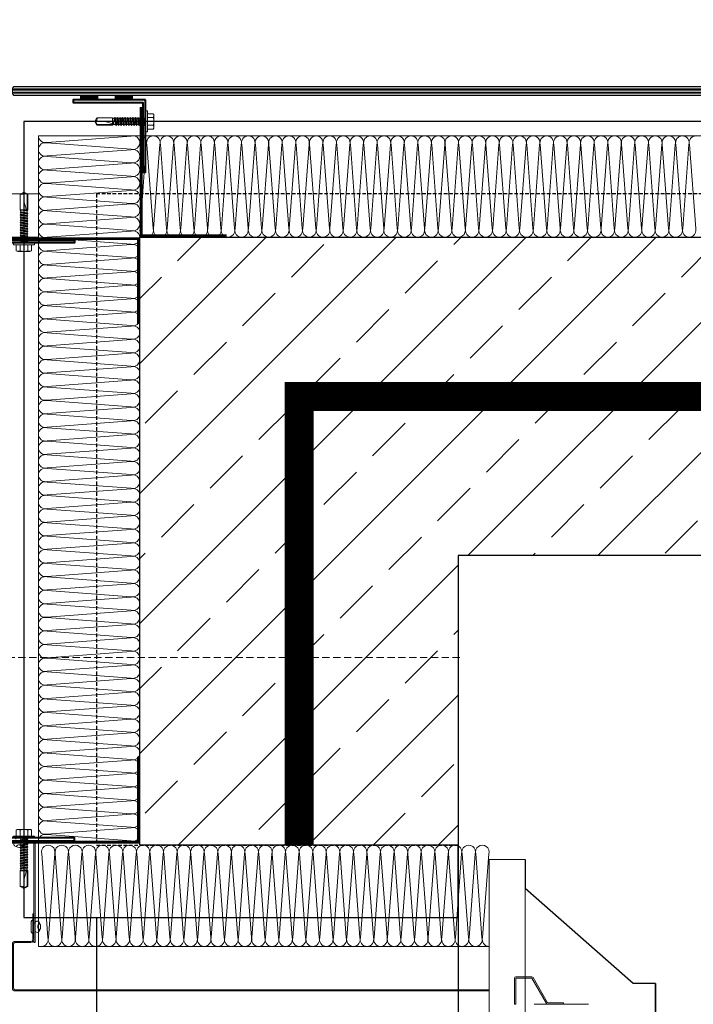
# Model space of a CAD drawing. Header units: millimetres. Extents: x -1096 to 3960, y -1899 to 666.
# Tile 17 of 75: x -429 to -382, y 147 to 215. Entities that reach past the tile are written whole.
import ezdxf
from ezdxf import colors
from ezdxf.entities.mleader import LeaderData, LeaderLine
from ezdxf.math import Vec2, Vec3

# ---------------------------------------------------------------- set-up
doc = ezdxf.new("R2010")
doc.units = ezdxf.units.MM
for name, pattern in [('03b018', [5.4, 2.16, -3.24]), ('10b018', [3.33, 2.16, -0.54, 0.09, -0.54]), ('DASHEDX2', [1.5, 1, -0.5]), ('HIDDENX2', [0.75, 0.5, -0.25])]:
    doc.linetypes.add(name, pattern=pattern)
for name, color, linetype, lineweight in [('_MB_ocieplenie_0.09', 252, 'Continuous', 9), ('_MB_szklo_0.15', 142, 'Continuous', 15), ('A-KOMENTWYM - DETAL', 30, 'Continuous', 5), ('A-OPIS_det.', 2, 'Continuous', 13), ('ST_AE_GLAS_szraf', 252, 'Continuous', 0), ('ST_AE_GLAS_widok', 142, 'Continuous', 9), ('ST_AE_SYST_cienka', 27, 'Continuous', 15), ('ST_AE_SYST_szraf', 252, 'Continuous', 0), ('ST_AF_SHET_cienka', 55, 'Continuous', 15), ('ST_SB_STEL', 7, 'Continuous', 0), ('ST_SF_FRAM', 7, 'Continuous', 0), ('ST_SF_FRAM_gruba', 132, 'Continuous', 40), ('ST_SJ_JOIN', 7, 'Continuous', 0), ('ST_SJ_JOIN_cienka', 57, 'Continuous', 15), ('ST_SJ_JOIN_przerywane', 9, '03b018', 5), ('ST_SJ_JOIN_szraf', 252, 'Continuous', 5)]:
    doc.layers.add(name, color=color, linetype=linetype, lineweight=lineweight)
doc.layers.add('_p.poż.', color=7, linetype='Continuous', true_color=0xf20000)
for name, color, linetype in [('A-opis', 7, 'Continuous'), ('A-widok', 41, 'Continuous'), ('A-winda', 12, 'Continuous'), ('A-ściany', 140, 'Continuous')]:
    doc.layers.add(name, color=color, linetype=linetype)
doc.layers.add('ST_SJ_JOIN_osie', color=1, linetype='10b018', lineweight=0, plot=False)
doc.styles.add('Arch-Dim', font='romans.shx', dxfattribs={"width": 0.75})
doc.styles.add('TXT', font='romans.shx', dxfattribs={"width": 0.7})
doc.dimstyles.new('1-50', dxfattribs={"dimtxt": 12, "dimasz": 8, "dimexe": 3, "dimexo": 0, "dimgap": 2, "dimtad": 1, "dimrnd": 0.5, "dimzin": 12, "dimdsep": 46, "dimtxsty": 'TXT', "dimblk": 'OBLIQUE', "dimcen": 0.125, "dimdle": 2, "dimclrd": 256, "dimclre": 256, "dimclrt": 7, "dimazin": 0, "dimtfac": 1, "dimtix": 1, "dimtmove": 1, "dimatfit": 2, "dimfxl": 3, "dimfxlon": 1, "dimtvp": 10, "dimtolj": 1, "dimtzin": 0, "dimarcsym": 0})

# ---------------------------------------------------------------- blocks, each defined once
blk = doc.blocks.new('_Oblique')
at = {"color": 0, "linetype": 'ByBlock', "lineweight": -2}
blk.add_line((-0.5, -0.5), (0.5, 0.5), dxfattribs=at)
blk = doc.blocks.new('*D943')
at = {"layer": 'A-KOMENTWYM - DETAL', "lineweight": -2}
for p, q in [((-430.9, 235.534), (-430.9, 241.534)), ((-53.5, 235.534), (-53.5, 241.534)), ((-432.9, 238.534), (-51.5, 238.534))]:
    blk.add_line(p, q, dxfattribs=at)
at = {"layer": 'Defpoints', "color": 0}
for p in [(-53.5, 238.534), (-430.9, 210.297), (-53.5, 207.997)]:
    blk.add_point(p, dxfattribs=at)
at = {"layer": 'A-KOMENTWYM - DETAL', "lineweight": -2, "xscale": 8, "yscale": 8, "zscale": 8, "rotation": 180}
blk.add_blockref('_Oblique', (-430.9, 238.534), dxfattribs=at)
at = {"layer": 'A-KOMENTWYM - DETAL', "lineweight": -2, "xscale": 8, "yscale": 8, "zscale": 8}
blk.add_blockref('_Oblique', (-53.5, 238.534), dxfattribs=at)
at = {"layer": 'A-KOMENTWYM - DETAL', "color": 7, "insert": (-242.2, 246.534), "char_height": 12, "attachment_point": 5, "style": 'TXT'}
blk.add_mtext('\\A1;377.5', dxfattribs=at)
blk = doc.blocks.new('*U1589')
at = {"layer": '_MB_ocieplenie_0.09', "flags": 128}
for points in [[(-2043.2, 31, 0.505403), (-2062.3, 5.1), (-2044.1, -242, -1.345402), (-2082.4, -242), (-2064.1, 5.1, 0.505403), (-2083.2, 31)], [(-2003.2, 31, 0.505403), (-2022.3, 5.1), (-2004.1, -242, -1.345402), (-2042.4, -242), (-2024.1, 5.1, 0.505403), (-2043.2, 31)], [(-1963.2, 31, 0.505403), (-1982.3, 5.1), (-1964.1, -242, -1.345402), (-2002.4, -242), (-1984.1, 5.1, 0.505403), (-2003.2, 31)], [(-1923.2, 31, 0.505403), (-1942.3, 5.1), (-1924.1, -242, -1.345402), (-1962.4, -242), (-1944.1, 5.1, 0.505403), (-1963.2, 31)], [(-1883.2, 31, 0.505403), (-1902.3, 5.1), (-1884.1, -242, -1.345402), (-1922.4, -242), (-1904.1, 5.1, 0.505403), (-1923.2, 31)], [(-1843.2, 31, 0.505403), (-1862.3, 5.1), (-1844.1, -242, -1.345402), (-1882.4, -242), (-1864.1, 5.1, 0.505403), (-1883.2, 31)], [(-1803.2, 31, 0.505403), (-1822.3, 5.1), (-1804.1, -242, -1.345402), (-1842.4, -242), (-1824.1, 5.1, 0.505403), (-1843.2, 31)], [(-1763.2, 31, 0.505403), (-1782.3, 5.1), (-1764.1, -242, -1.345402), (-1802.4, -242), (-1784.1, 5.1, 0.505403), (-1803.2, 31)], [(-1723.2, 31, 0.505403), (-1742.3, 5.1), (-1724.1, -242, -1.345402), (-1762.4, -242), (-1744.1, 5.1, 0.505403), (-1763.2, 31)], [(-1683.2, 31, 0.505403), (-1702.3, 5.1), (-1684.1, -242, -1.345402), (-1722.4, -242), (-1704.1, 5.1, 0.505403), (-1723.2, 31)], [(-1643.2, 31, 0.505403), (-1662.3, 5.1), (-1644.1, -242, -1.345402), (-1682.4, -242), (-1664.1, 5.1, 0.505403), (-1683.2, 31)], [(-1603.2, 31, 0.505403), (-1622.3, 5.1), (-1604.1, -242, -1.345402), (-1642.4, -242), (-1624.1, 5.1, 0.505403), (-1643.2, 31)], [(-1563.2, 31, 0.505403), (-1582.3, 5.1), (-1564.1, -242, -1.345402), (-1602.4, -242), (-1584.1, 5.1, 0.505403), (-1603.2, 31)], [(-1523.2, 31, 0.505403), (-1542.3, 5.1), (-1524.1, -242, -1.345402), (-1562.4, -242), (-1544.1, 5.1, 0.505403), (-1563.2, 31)], [(-1483.2, 31, 0.505403), (-1502.3, 5.1), (-1484.1, -242, -1.345402), (-1522.4, -242), (-1504.1, 5.1, 0.505403), (-1523.2, 31)], [(-1443.2, 31, 0.505403), (-1462.3, 5.1), (-1444.1, -242, -1.345402), (-1482.4, -242), (-1464.1, 5.1, 0.505403), (-1483.2, 31)], [(-1403.2, 31, 0.505403), (-1422.3, 5.1), (-1404.1, -242, -1.345402), (-1442.4, -242), (-1424.1, 5.1, 0.505403), (-1443.2, 31)], [(-1363.2, 31, 0.505403), (-1382.3, 5.1), (-1364.1, -242, -1.345402), (-1402.4, -242), (-1384.1, 5.1, 0.505403), (-1403.2, 31)], [(-1323.2, 31, 0.505403), (-1342.3, 5.1), (-1324.1, -242, -1.345402), (-1362.4, -242), (-1344.1, 5.1, 0.505403), (-1363.2, 31)], [(-1283.2, 31, 0.505403), (-1302.3, 5.1), (-1284.1, -242, -1.345402), (-1322.4, -242), (-1304.1, 5.1, 0.505403), (-1323.2, 31)], [(-1243.2, 31, 0.505403), (-1262.3, 5.1), (-1244.1, -242, -1.345402), (-1282.4, -242), (-1264.1, 5.1, 0.505403), (-1283.2, 31)], [(-1203.2, 31, 0.505403), (-1222.3, 5.1), (-1204.1, -242, -1.345402), (-1242.4, -242), (-1224.1, 5.1, 0.505403), (-1243.2, 31)], [(-1163.2, 31, 0.505403), (-1182.3, 5.1), (-1164.1, -242, -1.345402), (-1202.4, -242), (-1184.1, 5.1, 0.505403), (-1203.2, 31)], [(-1123.2, 31, 0.505403), (-1142.3, 5.1), (-1124.1, -242, -1.345402), (-1162.4, -242), (-1144.1, 5.1, 0.505403), (-1163.2, 31)], [(-1083.2, 31, 0.505403), (-1102.3, 5.1), (-1084.1, -242, -1.345402), (-1122.4, -242), (-1104.1, 5.1, 0.505403), (-1123.2, 31)], [(-1043.2, 31, 0.505403), (-1062.3, 5.1), (-1044.1, -242, -1.345402), (-1082.4, -242), (-1064.1, 5.1, 0.505403), (-1083.2, 31)], [(-1003.2, 31, 0.505403), (-1022.3, 5.1), (-1004.1, -242, -1.345402), (-1042.4, -242), (-1024.1, 5.1, 0.505403), (-1043.2, 31)], [(-963.2, 31, 0.505403), (-982.3, 5.1), (-964.1, -242, -1.345402), (-1002.4, -242), (-984.1, 5.1, 0.505403), (-1003.2, 31)], [(-923.2, 31, 0.505403), (-942.3, 5.1), (-924.1, -242, -1.345402), (-962.4, -242), (-944.1, 5.1, 0.505403), (-963.2, 31)], [(-883.2, 31, 0.505403), (-902.3, 5.1), (-884.1, -242, -1.345402), (-922.4, -242), (-904.1, 5.1, 0.505403), (-923.2, 31)], [(-843.2, 31, 0.505403), (-862.3, 5.1), (-844.1, -242, -1.345402), (-882.4, -242), (-864.1, 5.1, 0.505403), (-883.2, 31)], [(-803.2, 31, 0.505403), (-822.3, 5.1), (-804.1, -242, -1.345402), (-842.4, -242), (-824.1, 5.1, 0.505403), (-843.2, 31)], [(-763.2, 31, 0.505403), (-782.3, 5.1), (-764.1, -242, -1.345402), (-802.4, -242), (-784.1, 5.1, 0.505403), (-803.2, 31)], [(-723.2, 31, 0.505403), (-742.3, 5.1), (-724.1, -242, -1.345402), (-762.4, -242), (-744.1, 5.1, 0.505403), (-763.2, 31)], [(-683.2, 31, 0.505403), (-702.3, 5.1), (-684.1, -242, -1.345402), (-722.4, -242), (-704.1, 5.1, 0.505403), (-723.2, 31)], [(-643.2, 31, 0.505403), (-662.3, 5.1), (-644.1, -242, -1.345402), (-682.4, -242), (-664.1, 5.1, 0.505403), (-683.2, 31)], [(-603.2, 31, 0.505403), (-622.3, 5.1), (-604.1, -242, -1.345402), (-642.4, -242), (-624.1, 5.1, 0.505403), (-643.2, 31)], [(-563.2, 31, 0.505403), (-582.3, 5.1), (-564.1, -242, -1.345402), (-602.4, -242), (-584.1, 5.1, 0.505403), (-603.2, 31)], [(-523.2, 31, 0.505403), (-542.3, 5.1), (-524.1, -242, -1.345402), (-562.4, -242), (-544.1, 5.1, 0.505403), (-563.2, 31)], [(-483.2, 31, 0.505403), (-502.3, 5.1), (-484.1, -242, -1.345402), (-522.4, -242), (-504.1, 5.1, 0.505403), (-523.2, 31)], [(-443.2, 31, 0.505403), (-462.3, 5.1), (-444.1, -242, -1.345402), (-482.4, -242), (-464.1, 5.1, 0.505403), (-483.2, 31)], [(-403.2, 31, 0.505403), (-422.3, 5.1), (-404.1, -242, -1.345402), (-442.4, -242), (-424.1, 5.1, 0.505403), (-443.2, 31)], [(-363.2, 31, 0.505403), (-382.3, 5.1), (-364.1, -242, -1.345402), (-402.4, -242), (-384.1, 5.1, 0.505403), (-403.2, 31)], [(-323.2, 31, 0.505403), (-342.3, 5.1), (-324.1, -242, -1.345402), (-362.4, -242), (-344.1, 5.1, 0.505403), (-363.2, 31)], [(-283.2, 31, 0.505403), (-302.3, 5.1), (-284.1, -242, -1.345402), (-322.4, -242), (-304.1, 5.1, 0.505403), (-323.2, 31)], [(-243.2, 31, 0.505403), (-262.3, 5.1), (-244.1, -242, -1.345402), (-282.4, -242), (-264.1, 5.1, 0.505403), (-283.2, 31)], [(-203.2, 31, 0.505403), (-222.3, 5.1), (-204.1, -242, -1.345402), (-242.4, -242), (-224.1, 5.1, 0.505403), (-243.2, 31)], [(-163.2, 31, 0.505403), (-182.3, 5.1), (-164.1, -242, -1.345402), (-202.4, -242), (-184.1, 5.1, 0.505403), (-203.2, 31)], [(-123.2, 31, 0.505403), (-142.3, 5.1), (-124.1, -242, -1.345402), (-162.4, -242), (-144.1, 5.1, 0.505403), (-163.2, 31)], [(-83.2, 31, 0.505403), (-102.3, 5.1), (-84.1, -242, -1.345402), (-122.4, -242), (-104.1, 5.1, 0.505403), (-123.2, 31)], [(-43.2, 31, 0.505403), (-62.3, 5.1), (-44.1, -242, -1.345402), (-82.4, -242), (-64.1, 5.1, 0.505403), (-83.2, 31)], [(-3.2, 31, 0.505403), (-22.3, 5.1), (-4.1, -242, -1.345402), (-42.4, -242), (-24.1, 5.1, 0.505403), (-43.2, 31)]]:
    blk.add_lwpolyline(points, format="xyb", dxfattribs=at)
blk = doc.blocks.new('*U1588')
at = {"layer": '_MB_ocieplenie_0.09', "flags": 128}
for points in [[(-16160.4, 31, 0.505403), (-16179.5, 5.1), (-16161.2, -242, -1.345402), (-16199.5, -242), (-16181.3, 5.1, 0.505403), (-16200.4, 31)], [(-16120.4, 31, 0.505403), (-16139.5, 5.1), (-16121.2, -242, -1.345402), (-16159.5, -242), (-16141.3, 5.1, 0.505403), (-16160.4, 31)], [(-16080.4, 31, 0.505403), (-16099.5, 5.1), (-16081.2, -242, -1.345402), (-16119.5, -242), (-16101.3, 5.1, 0.505403), (-16120.4, 31)], [(-16040.4, 31, 0.505403), (-16059.5, 5.1), (-16041.2, -242, -1.345402), (-16079.5, -242), (-16061.3, 5.1, 0.505403), (-16080.4, 31)], [(-16000.4, 31, 0.505403), (-16019.5, 5.1), (-16001.2, -242, -1.345402), (-16039.5, -242), (-16021.3, 5.1, 0.505403), (-16040.4, 31)], [(-15960.4, 31, 0.505403), (-15979.5, 5.1), (-15961.2, -242, -1.345402), (-15999.5, -242), (-15981.3, 5.1, 0.505403), (-16000.4, 31)], [(-15920.4, 31, 0.505403), (-15939.5, 5.1), (-15921.2, -242, -1.345402), (-15959.5, -242), (-15941.3, 5.1, 0.505403), (-15960.4, 31)], [(-15880.4, 31, 0.505403), (-15899.5, 5.1), (-15881.2, -242, -1.345402), (-15919.5, -242), (-15901.3, 5.1, 0.505403), (-15920.4, 31)], [(-15840.4, 31, 0.505403), (-15859.5, 5.1), (-15841.2, -242, -1.345402), (-15879.5, -242), (-15861.3, 5.1, 0.505403), (-15880.4, 31)], [(-15800.4, 31, 0.505403), (-15819.5, 5.1), (-15801.2, -242, -1.345402), (-15839.5, -242), (-15821.3, 5.1, 0.505403), (-15840.4, 31)], [(-15760.4, 31, 0.505403), (-15779.5, 5.1), (-15761.2, -242, -1.345402), (-15799.5, -242), (-15781.3, 5.1, 0.505403), (-15800.4, 31)], [(-15720.4, 31, 0.505403), (-15739.5, 5.1), (-15721.2, -242, -1.345402), (-15759.5, -242), (-15741.3, 5.1, 0.505403), (-15760.4, 31)], [(-15680.4, 31, 0.505403), (-15699.5, 5.1), (-15681.2, -242, -1.345402), (-15719.5, -242), (-15701.3, 5.1, 0.505403), (-15720.4, 31)], [(-15640.4, 31, 0.505403), (-15659.5, 5.1), (-15641.2, -242, -1.345402), (-15679.5, -242), (-15661.3, 5.1, 0.505403), (-15680.4, 31)], [(-15600.4, 31, 0.505403), (-15619.5, 5.1), (-15601.2, -242, -1.345402), (-15639.5, -242), (-15621.3, 5.1, 0.505403), (-15640.4, 31)], [(-15560.4, 31, 0.505403), (-15579.5, 5.1), (-15561.2, -242, -1.345402), (-15599.5, -242), (-15581.3, 5.1, 0.505403), (-15600.4, 31)], [(-15520.4, 31, 0.505403), (-15539.5, 5.1), (-15521.2, -242, -1.345402), (-15559.5, -242), (-15541.3, 5.1, 0.505403), (-15560.4, 31)], [(-15480.4, 31, 0.505403), (-15499.5, 5.1), (-15481.2, -242, -1.345402), (-15519.5, -242), (-15501.3, 5.1, 0.505403), (-15520.4, 31)], [(-15440.4, 31, 0.505403), (-15459.5, 5.1), (-15441.2, -242, -1.345402), (-15479.5, -242), (-15461.3, 5.1, 0.505403), (-15480.4, 31)], [(-15400.4, 31, 0.505403), (-15419.5, 5.1), (-15401.2, -242, -1.345402), (-15439.5, -242), (-15421.3, 5.1, 0.505403), (-15440.4, 31)], [(-15360.4, 31, 0.505403), (-15379.5, 5.1), (-15361.2, -242, -1.345402), (-15399.5, -242), (-15381.3, 5.1, 0.505403), (-15400.4, 31)], [(-15320.4, 31, 0.505403), (-15339.5, 5.1), (-15321.2, -242, -1.345402), (-15359.5, -242), (-15341.3, 5.1, 0.505403), (-15360.4, 31)], [(-15280.4, 31, 0.505403), (-15299.5, 5.1), (-15281.2, -242, -1.345402), (-15319.5, -242), (-15301.3, 5.1, 0.505403), (-15320.4, 31)], [(-15240.4, 31, 0.505403), (-15259.5, 5.1), (-15241.2, -242, -1.345402), (-15279.5, -242), (-15261.3, 5.1, 0.505403), (-15280.4, 31)], [(-15200.4, 31, 0.505403), (-15219.5, 5.1), (-15201.2, -242, -1.345402), (-15239.5, -242), (-15221.3, 5.1, 0.505403), (-15240.4, 31)], [(-15160.4, 31, 0.505403), (-15179.5, 5.1), (-15161.2, -242, -1.345402), (-15199.5, -242), (-15181.3, 5.1, 0.505403), (-15200.4, 31)], [(-15120.4, 31, 0.505403), (-15139.5, 5.1), (-15121.2, -242, -1.345402), (-15159.5, -242), (-15141.3, 5.1, 0.505403), (-15160.4, 31)], [(-15080.4, 31, 0.505403), (-15099.5, 5.1), (-15081.2, -242, -1.345402), (-15119.5, -242), (-15101.3, 5.1, 0.505403), (-15120.4, 31)], [(-15040.4, 31, 0.505403), (-15059.5, 5.1), (-15041.2, -242, -1.345402), (-15079.5, -242), (-15061.3, 5.1, 0.505403), (-15080.4, 31)], [(-15000.4, 31, 0.505403), (-15019.5, 5.1), (-15001.2, -242, -1.345402), (-15039.5, -242), (-15021.3, 5.1, 0.505403), (-15040.4, 31)], [(-14960.4, 31, 0.505403), (-14979.5, 5.1), (-14961.2, -242, -1.345402), (-14999.5, -242), (-14981.3, 5.1, 0.505403), (-15000.4, 31)], [(-14920.4, 31, 0.505403), (-14939.5, 5.1), (-14921.2, -242, -1.345402), (-14959.5, -242), (-14941.3, 5.1, 0.505403), (-14960.4, 31)], [(-14880.4, 31, 0.505403), (-14899.5, 5.1), (-14881.2, -242, -1.345402), (-14919.5, -242), (-14901.3, 5.1, 0.505403), (-14920.4, 31)], [(-14840.4, 31, 0.505403), (-14859.5, 5.1), (-14841.2, -242, -1.345402), (-14879.5, -242), (-14861.3, 5.1, 0.505403), (-14880.4, 31)], [(-14800.4, 31, 0.505403), (-14819.5, 5.1), (-14801.2, -242, -1.345402), (-14839.5, -242), (-14821.3, 5.1, 0.505403), (-14840.4, 31)], [(-14760.4, 31, 0.505403), (-14779.5, 5.1), (-14761.2, -242, -1.345402), (-14799.5, -242), (-14781.3, 5.1, 0.505403), (-14800.4, 31)], [(-14720.4, 31, 0.505403), (-14739.5, 5.1), (-14721.2, -242, -1.345402), (-14759.5, -242), (-14741.3, 5.1, 0.505403), (-14760.4, 31)], [(-14680.4, 31, 0.505403), (-14699.5, 5.1), (-14681.2, -242, -1.345402), (-14719.5, -242), (-14701.3, 5.1, 0.505403), (-14720.4, 31)], [(-14640.4, 31, 0.505403), (-14659.5, 5.1), (-14641.2, -242, -1.345402), (-14679.5, -242), (-14661.3, 5.1, 0.505403), (-14680.4, 31)], [(-14600.4, 31, 0.505403), (-14619.5, 5.1), (-14601.2, -242, -1.345402), (-14639.5, -242), (-14621.3, 5.1, 0.505403), (-14640.4, 31)], [(-14560.4, 31, 0.505403), (-14579.5, 5.1), (-14561.2, -242, -1.345402), (-14599.5, -242), (-14581.3, 5.1, 0.505403), (-14600.4, 31)]]:
    blk.add_lwpolyline(points, format="xyb", dxfattribs=at)
blk = doc.blocks.new('*U1555')
at = {"layer": '_MB_ocieplenie_0.09', "flags": 128}
for points in [[(-1288.7, 31, 0.505403), (-1307.8, 5.1), (-1289.6, -242, -1.345402), (-1327.9, -242), (-1309.6, 5.1, 0.505403), (-1328.7, 31)], [(-1248.7, 31, 0.505403), (-1267.8, 5.1), (-1249.6, -242, -1.345402), (-1287.9, -242), (-1269.6, 5.1, 0.505403), (-1288.7, 31)], [(-1208.7, 31, 0.505403), (-1227.8, 5.1), (-1209.6, -242, -1.345402), (-1247.9, -242), (-1229.6, 5.1, 0.505403), (-1248.7, 31)], [(-1168.7, 31, 0.505403), (-1187.8, 5.1), (-1169.6, -242, -1.345402), (-1207.9, -242), (-1189.6, 5.1, 0.505403), (-1208.7, 31)], [(-1128.7, 31, 0.505403), (-1147.8, 5.1), (-1129.6, -242, -1.345402), (-1167.9, -242), (-1149.6, 5.1, 0.505403), (-1168.7, 31)], [(-1088.7, 31, 0.505403), (-1107.8, 5.1), (-1089.6, -242, -1.345402), (-1127.9, -242), (-1109.6, 5.1, 0.505403), (-1128.7, 31)], [(-1048.7, 31, 0.505403), (-1067.8, 5.1), (-1049.6, -242, -1.345402), (-1087.9, -242), (-1069.6, 5.1, 0.505403), (-1088.7, 31)], [(-1008.7, 31, 0.505403), (-1027.8, 5.1), (-1009.6, -242, -1.345402), (-1047.9, -242), (-1029.6, 5.1, 0.505403), (-1048.7, 31)], [(-968.7, 31, 0.505403), (-987.8, 5.1), (-969.6, -242, -1.345402), (-1007.9, -242), (-989.6, 5.1, 0.505403), (-1008.7, 31)], [(-928.7, 31, 0.505403), (-947.8, 5.1), (-929.6, -242, -1.345402), (-967.9, -242), (-949.6, 5.1, 0.505403), (-968.7, 31)], [(-888.7, 31, 0.505403), (-907.8, 5.1), (-889.6, -242, -1.345402), (-927.9, -242), (-909.6, 5.1, 0.505403), (-928.7, 31)], [(-848.7, 31, 0.505403), (-867.8, 5.1), (-849.6, -242, -1.345402), (-887.9, -242), (-869.6, 5.1, 0.505403), (-888.7, 31)], [(-808.7, 31, 0.505403), (-827.8, 5.1), (-809.6, -242, -1.345402), (-847.9, -242), (-829.6, 5.1, 0.505403), (-848.7, 31)], [(-768.7, 31, 0.505403), (-787.8, 5.1), (-769.6, -242, -1.345402), (-807.9, -242), (-789.6, 5.1, 0.505403), (-808.7, 31)], [(-728.7, 31, 0.505403), (-747.8, 5.1), (-729.6, -242, -1.345402), (-767.9, -242), (-749.6, 5.1, 0.505403), (-768.7, 31)], [(-688.7, 31, 0.505403), (-707.8, 5.1), (-689.6, -242, -1.345402), (-727.9, -242), (-709.6, 5.1, 0.505403), (-728.7, 31)], [(-648.7, 31, 0.505403), (-667.8, 5.1), (-649.6, -242, -1.345402), (-687.9, -242), (-669.6, 5.1, 0.505403), (-688.7, 31)], [(-608.7, 31, 0.505403), (-627.8, 5.1), (-609.6, -242, -1.345402), (-647.9, -242), (-629.6, 5.1, 0.505403), (-648.7, 31)], [(-568.7, 31, 0.505403), (-587.8, 5.1), (-569.6, -242, -1.345402), (-607.9, -242), (-589.6, 5.1, 0.505403), (-608.7, 31)], [(-528.7, 31, 0.505403), (-547.8, 5.1), (-529.6, -242, -1.345402), (-567.9, -242), (-549.6, 5.1, 0.505403), (-568.7, 31)], [(-488.7, 31, 0.505403), (-507.8, 5.1), (-489.6, -242, -1.345402), (-527.9, -242), (-509.6, 5.1, 0.505403), (-528.7, 31)], [(-448.7, 31, 0.505403), (-467.8, 5.1), (-449.6, -242, -1.345402), (-487.9, -242), (-469.6, 5.1, 0.505403), (-488.7, 31)], [(-408.7, 31, 0.505403), (-427.8, 5.1), (-409.6, -242, -1.345402), (-447.9, -242), (-429.6, 5.1, 0.505403), (-448.7, 31)], [(-368.7, 31, 0.505403), (-387.8, 5.1), (-369.6, -242, -1.345402), (-407.9, -242), (-389.6, 5.1, 0.505403), (-408.7, 31)], [(-328.7, 31, 0.505403), (-347.8, 5.1), (-329.6, -242, -1.345402), (-367.9, -242), (-349.6, 5.1, 0.505403), (-368.7, 31)], [(-288.7, 31, 0.505403), (-307.8, 5.1), (-289.6, -242, -1.345402), (-327.9, -242), (-309.6, 5.1, 0.505403), (-328.7, 31)], [(-248.7, 31, 0.505403), (-267.8, 5.1), (-249.6, -242, -1.345402), (-287.9, -242), (-269.6, 5.1, 0.505403), (-288.7, 31)], [(-208.7, 31, 0.505403), (-227.8, 5.1), (-209.6, -242, -1.345402), (-247.9, -242), (-229.6, 5.1, 0.505403), (-248.7, 31)], [(-168.7, 31, 0.505403), (-187.8, 5.1), (-169.6, -242, -1.345402), (-207.9, -242), (-189.6, 5.1, 0.505403), (-208.7, 31)], [(-128.7, 31, 0.505403), (-147.8, 5.1), (-129.6, -242, -1.345402), (-167.9, -242), (-149.6, 5.1, 0.505403), (-168.7, 31)], [(-88.7, 31, 0.505403), (-107.8, 5.1), (-89.6, -242, -1.345402), (-127.9, -242), (-109.6, 5.1, 0.505403), (-128.7, 31)], [(-48.7, 31, 0.505403), (-67.8, 5.1), (-49.6, -242, -1.345402), (-87.9, -242), (-69.6, 5.1, 0.505403), (-88.7, 31)], [(-8.7, 31, 0.505403), (-27.8, 5.1), (-9.6, -242, -1.345402), (-47.9, -242), (-29.6, 5.1, 0.505403), (-48.7, 31)]]:
    blk.add_lwpolyline(points, format="xyb", dxfattribs=at)
blk = doc.blocks.new('wkret_samowiercacy_JT2-12_5.5x35')
at = {"layer": 'ST_SJ_JOIN_cienka'}
for p, q in [((-35, 0), (-33.62, 2.56)), ((-35, 0), (-33.62, -2.56)), ((-33.62, 2.56), (-22.88, 2.56)), ((-22.63, 2.25), (-23.52, 2.25)), ((-22.29, 2.25), (-22.88, 2.56)), ((-20.85, 2.25), (-22.29, 2.25)), ((-20.85, 2.25), (-20.32, 2.75)), ((-19.97, 2.25), (-20.32, 2.75)), ((-19.08, 2.25), (-19.97, 2.25)), ((-19.08, 2.25), (-18.55, 2.75)), ((-18.19, 2.25), (-18.55, 2.75)), ((-17.3, 2.25), (-18.19, 2.25)), ((-17.3, 2.25), (-16.77, 2.75)), ((-16.42, 2.25), (-16.77, 2.75)), ((-15.53, 2.25), (-16.42, 2.25)), ((-15.53, 2.25), (-15, 2.75)), ((-14.64, 2.25), (-15, 2.75)), ((-13.76, 2.25), (-14.64, 2.25)), ((-13.76, 2.25), (-13.22, 2.75)), ((-12.87, 2.25), (-13.22, 2.75)), ((-11.98, 2.25), (-12.87, 2.25)), ((-11.98, 2.25), (-11.45, 2.75)), ((-11.09, 2.25), (-11.45, 2.75)), ((-10.21, 2.25), (-11.09, 2.25)), ((-10.21, 2.25), (-9.68, 2.75)), ((-9.32, 2.25), (-9.68, 2.75)), ((-8.43, 2.25), (-9.32, 2.25)), ((-8.43, 2.25), (-7.9, 2.75)), ((-7.54, 2.25), (-7.9, 2.75)), ((-6.66, 2.25), (-7.54, 2.25)), ((-6.66, 2.25), (-6.13, 2.75)), ((-5.77, 2.25), (-6.13, 2.75)), ((-4.88, 2.25), (-5.77, 2.25)), ((-4.88, 2.25), (-4.35, 2.75)), ((-3.99, 2.25), (-4.35, 2.75)), ((-3.11, 2.25), (-3.99, 2.25)), ((-3.11, 2.25), (-2.58, 2.75)), ((-2.22, 2.25), (-2.58, 2.75)), ((-1.33, 2.25), (-2.22, 2.25)), ((-1.33, 2.25), (-0.8, 2.75)), ((-0.44, 2.25), (-0.8, 2.75)), ((0, 2.25), (-0.44, 2.25)), ((5.78, 3.97), (5.78, -3.97)), ((-33.62, -2.56), (-22.88, -2.55)), ((-22.29, -2.25), (-22.88, -2.55)), ((-21.63, -2.25), (-22.29, -2.25)), ((-21.28, -2.75), (-21.63, -2.25)), ((-21.28, -2.75), (-20.75, -2.25)), ((-19.86, -2.25), (-20.75, -2.25)), ((-19.5, -2.75), (-19.86, -2.25)), ((-19.5, -2.75), (-18.97, -2.25)), ((-18.08, -2.25), (-18.97, -2.25)), ((-17.73, -2.75), (-18.08, -2.25)), ((-17.73, -2.75), (-17.2, -2.25)), ((-16.31, -2.25), (-17.2, -2.25)), ((-15.95, -2.75), (-16.31, -2.25)), ((-15.95, -2.75), (-15.42, -2.25)), ((-14.53, -2.25), (-15.42, -2.25)), ((-14.18, -2.75), (-14.53, -2.25)), ((-14.18, -2.75), (-13.65, -2.25)), ((-12.76, -2.25), (-13.65, -2.25)), ((-12.4, -2.75), (-12.76, -2.25)), ((-12.4, -2.75), (-11.87, -2.25)), ((-10.98, -2.25), (-11.87, -2.25)), ((-10.63, -2.75), (-10.98, -2.25)), ((-10.63, -2.75), (-10.1, -2.25)), ((-9.21, -2.25), (-10.1, -2.25)), ((-8.85, -2.75), (-9.21, -2.25)), ((-8.85, -2.75), (-8.32, -2.25)), ((-7.44, -2.25), (-8.32, -2.25)), ((-7.08, -2.75), (-7.44, -2.25)), ((-7.08, -2.75), (-6.55, -2.25)), ((-5.66, -2.25), (-6.55, -2.25)), ((-5.3, -2.75), (-5.66, -2.25)), ((-5.3, -2.75), (-4.77, -2.25)), ((-3.89, -2.25), (-4.77, -2.25)), ((-3.53, -2.75), (-3.89, -2.25)), ((-3.53, -2.75), (-3, -2.25)), ((-2.11, -2.25), (-3, -2.25)), ((-1.75, -2.75), (-2.11, -2.25)), ((-1.75, -2.75), (-1.22, -2.25)), ((0, -2.25), (-1.22, -2.25))]:
    blk.add_line(p, q, dxfattribs=at)
blk.add_lwpolyline([(0, -7.25), (1.28, -7.25), (1.28, 7.25), (0, 7.25)], close=True, dxfattribs=at)
blk.add_lwpolyline([(1.28, -2.65), (5.32, -2.65, -0.343146), (5.32, -5.29), (1.28, -5.29), (1.28, 5.29), (5.32, 5.29, -0.343146), (5.32, 2.65), (1.28, 2.65)], format="xyb", dxfattribs=at)
blk.add_arc((-2.16, 0), 7.94, 340.52877, 19.47123, dxfattribs=at)
at = {"layer": 'ST_SJ_JOIN_osie'}
blk.add_line((-40, 0), (10.78, 0), dxfattribs=at)
at = {"layer": 'ST_SJ_JOIN_szraf'}
for p, q in [((-34.66, -0.05), (-33.45, 2.25)), ((-33.45, 2.25), (-33.62, 2.56)), ((-33.45, 2.25), (-22.29, 2.25)), ((-22.88, -2.55), (-21.87, 2.25)), ((-22.09, 2.14), (-22.88, -2.55)), ((-22.88, -2.55), (-22.32, 2.03)), ((-22.88, -2.55), (-22.6, 1.91)), ((-22.88, -2.55), (-22.88, 1.78)), ((-21.63, -2.25), (-20.85, 2.25)), ((-21.28, -2.75), (-20.32, 2.75)), ((-20.75, -2.25), (-19.97, 2.25)), ((-19.86, -2.25), (-19.08, 2.25)), ((-19.5, -2.75), (-18.55, 2.75)), ((-18.97, -2.25), (-18.19, 2.25)), ((-18.08, -2.25), (-17.3, 2.25)), ((-17.73, -2.75), (-16.77, 2.75)), ((-17.2, -2.25), (-16.42, 2.25)), ((-16.31, -2.25), (-15.53, 2.25)), ((-15.95, -2.75), (-15, 2.75)), ((-15.42, -2.25), (-14.64, 2.25)), ((-14.53, -2.25), (-13.76, 2.25)), ((-14.18, -2.75), (-13.22, 2.75)), ((-13.65, -2.25), (-12.87, 2.25)), ((-12.76, -2.25), (-11.98, 2.25)), ((-12.4, -2.75), (-11.45, 2.75)), ((-11.87, -2.25), (-11.09, 2.25)), ((-10.98, -2.25), (-10.21, 2.25)), ((-10.63, -2.75), (-9.68, 2.75)), ((-10.1, -2.25), (-9.32, 2.25)), ((-9.21, -2.25), (-8.43, 2.25)), ((-8.85, -2.75), (-7.9, 2.75)), ((-8.32, -2.25), (-7.54, 2.25)), ((-7.44, -2.25), (-6.66, 2.25)), ((-7.08, -2.75), (-6.13, 2.75)), ((-6.55, -2.25), (-5.77, 2.25)), ((-5.66, -2.25), (-4.88, 2.25)), ((-5.3, -2.75), (-4.35, 2.75)), ((-4.77, -2.25), (-3.99, 2.25)), ((-3.89, -2.25), (-3.11, 2.25)), ((-3.53, -2.75), (-2.58, 2.75)), ((-3, -2.25), (-2.22, 2.25)), ((-2.11, -2.25), (-1.33, 2.25)), ((-1.75, -2.75), (-0.8, 2.75)), ((-1.22, -2.25), (-0.44, 2.25))]:
    blk.add_line(p, q, dxfattribs=at)
for centre, radius, start, end in [((-32.2, 23.14), 23.31, 263.11113, 296.33116), ((-35.14, -1.73), 1.73, 331.47195, 85.22178)]:
    blk.add_arc(centre, radius, start, end, dxfattribs=at)
blk = doc.blocks.new('SA.02_rzut')
at = {"layer": 'ST_AE_SYST_szraf'}
h = blk.add_hatch(dxfattribs=at)
h.set_pattern_fill('ANSI37', color=256, scale=0.25)
h.set_pattern_definition([(45, (-488652.4619, 545374.10935), (-0.5612660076, 0.5612660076), []), (135, (-488652.4619, 545374.10935), (-0.5612660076, -0.5612660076), [])])
h.paths.add_polyline_path([(8, 0), (8, -3), (20, -3), (20, 0)])
h = blk.add_hatch(dxfattribs=at)
h.set_pattern_fill('ANSI37', color=256, scale=0.25)
h.paths.add_polyline_path([(32, 0), (32, -3), (44, -3), (44, 0)])
at = {"layer": 'ST_AE_SYST_cienka'}
for points in [[(8, 0), (20, 0), (20, -3), (8, -3)], [(44, 0), (32, 0), (32, -3), (44, -3)]]:
    blk.add_lwpolyline(points, close=True, dxfattribs=at)
at = {"layer": 'ST_SF_FRAM_gruba'}
blk.add_lwpolyline([(-1, 0), (49, 0), (49, 2), (1, 2), (1, 50), (-1, 50), (-1, 0), (-1, 0), (-1, 0)], close=True, dxfattribs=at)
at = {"layer": 'ST_SJ_JOIN', "xscale": -1}
blk.add_blockref('wkret_samowiercacy_JT2-12_5.5x35', (-1, 15), dxfattribs=at)
blk = doc.blocks.new('nit_5x12__L-1.8')
at = {"layer": 'ST_SJ_JOIN_cienka'}
blk.add_lwpolyline([(-4.75, 0), (4.75, 0, 0.12691), (3.62, 1.13), (-3.62, 1.13, 0.114214)], format="xyb", close=True, dxfattribs=at)
blk.add_lwpolyline([(-4.75, 0), (4.75, 0, 0.12691), (3.62, 1.13), (-3.62, 1.13, 0.114214)], format="xyb", close=True, dxfattribs=at)
blk.add_lwpolyline([(-3.26, -1.8), (3.26, -1.8)], dxfattribs=at)
blk.add_lwpolyline([(-3.26, -1.8), (3.26, -1.8)], dxfattribs=at)
blk.add_lwpolyline([(2.3, -4.7, 0.507087), (-2.3, -4.7)], format="xyb", dxfattribs=at)
blk.add_lwpolyline([(2.3, -4.7, 0.507087), (-2.3, -4.7)], format="xyb", dxfattribs=at)
for centre, radius, start, end in [((-2.3, -3.09), 1.61, 126.67371, 269.99999), ((-2.3, -3.09), 1.61, 126.67371, 269.99999), ((0, -1.82), 3.69, 231.38179, 308.6182), ((0, -1.82), 3.69, 231.38179, 308.6182), ((2.3, -3.09), 1.61, 270.00001, 53.32629), ((2.3, -3.09), 1.61, 270.00001, 53.32629)]:
    blk.add_arc(centre, radius, start, end, dxfattribs=at)
at = {"layer": 'ST_SJ_JOIN_przerywane', "ltscale": 0.1}
blk.add_lwpolyline([(-2.5, -1.8), (2.5, -1.8), (2.5, 0), (-2.5, 0)], close=True, dxfattribs=at)
blk.add_lwpolyline([(-2.5, -1.8), (2.5, -1.8), (2.5, 0), (-2.5, 0)], close=True, dxfattribs=at)
blk = doc.blocks.new('nit_5x12__L-3')
at = {"layer": 'ST_SJ_JOIN_cienka'}
blk.add_lwpolyline([(0, -4.75), (0, 4.75, 0.12691), (-1.13, 3.62), (-1.13, -3.62, 0.114214)], format="xyb", close=True, dxfattribs=at)
blk.add_lwpolyline([(0, -4.75), (0, 4.75, 0.12691), (-1.13, 3.62), (-1.13, -3.62, 0.114214)], format="xyb", close=True, dxfattribs=at)
blk.add_lwpolyline([(3, -3.26), (3, 3.26)], dxfattribs=at)
blk.add_lwpolyline([(3, -3.26), (3, 3.26)], dxfattribs=at)
blk.add_lwpolyline([(5.9, 2.3, 0.507087), (5.9, -2.3)], format="xyb", dxfattribs=at)
blk.add_lwpolyline([(5.9, 2.3, 0.507087), (5.9, -2.3)], format="xyb", dxfattribs=at)
for centre, radius, start, end in [((4.29, 2.3), 1.61, 0.00001, 143.32629), ((4.29, 2.3), 1.61, 0.00001, 143.32629), ((3.02, 0), 3.69, 321.38179, 38.6182), ((3.02, 0), 3.69, 321.38179, 38.6182), ((4.29, -2.3), 1.61, 216.67371, 359.99999), ((4.29, -2.3), 1.61, 216.67371, 359.99999)]:
    blk.add_arc(centre, radius, start, end, dxfattribs=at)
at = {"layer": 'ST_SJ_JOIN_przerywane', "ltscale": 0.1}
blk.add_lwpolyline([(3, -2.5), (3, 2.5), (0, 2.5), (0, -2.5)], close=True, dxfattribs=at)
blk.add_lwpolyline([(3, -2.5), (3, 2.5), (0, 2.5), (0, -2.5)], close=True, dxfattribs=at)
blk = doc.blocks.new('szyb-szkło_150-parter2')
at = {"layer": 'A-ściany', "transparency": 33554687}
h = blk.add_hatch(dxfattribs=at)
h.set_pattern_fill('ANSI33-METRIC', color=14)
h.set_pattern_definition([(45, (428.5, -207.997), (-4.49013, 4.49013), []), (45, (432.99, -207.997), (-4.49013, 4.49013), [3.175, -1.5875])])
h.paths.add_polyline_path([(30, -30), (30, -50), (8, -50), (8, -8), (372, -8), (372, -50), (350, -50), (350, -30)])
at = {"layer": '_MB_ocieplenie_0.09'}
for p, q in [((1, -1), (387.5, -1)), ((1, -1), (1, -57)), ((32.127, -57), (1, -57))]:
    blk.add_line(p, q, dxfattribs=at)
at = {"layer": '_p.poż.', "linetype": 'DASHEDX2', "ltscale": 10}
blk.add_lwpolyline([(19, -50, 2, 2, 0), (19, -19, 2, 2, 0), (170.902, -19, 0, 0, 0)], format="xyseb", dxfattribs=at)
at = {"layer": 'A-widok', "color": 14, "linetype": 'HIDDENX2', "ltscale": 0.5, "transparency": 33554679}
blk.add_line((5, -50), (30, -50), dxfattribs=at)
blk.add_line((5, -50), (30, -50), dxfattribs=at)
at = {"layer": 'A-widok', "color": 14, "transparency": 33554679}
blk.add_line((5, -55), (5, -191), dxfattribs=at)
at = {"layer": 'A-widok', "transparency": 33554679}
for points in [[(375, 0), (0, 0), (0, -55)], [(0, -55), (30, -55), (30, -50)], [(0, -55), (30, -55), (30, -50)]]:
    blk.add_lwpolyline(points, dxfattribs=at)
at = {"layer": 'A-widok', "color": 14, "linetype": 'HIDDENX2', "ltscale": 0.5, "transparency": 33554679}
blk.add_lwpolyline([(5, -196), (5, -284), (375, -284), (375, -5), (5, -5), (5, -50)], dxfattribs=at)
at = {"layer": 'A-widok', "transparency": 33554679}
blk.add_lwpolyline([(30, -30), (30, -259), (350, -259), (350, -30)], close=True, dxfattribs=at)
at = {"layer": 'A-winda', "linetype": 'Continuous', "lineweight": 15}
for p, q in [((32.126, -51), (34.626, -51)), ((32.126, -63), (32.126, -51)), ((34.626, -51), (32.126, -51)), ((32.126, -51), (32.126, -63)), ((34.626, -63), (34.626, -51)), ((33.985, -59.1), (35.071, -59.1)), ((35.166, -59.155), (36.172, -60.895)), ((33.875, -61), (33.875, -59.21)), ((33.975, -61), (33.975, -59.21)), ((33.985, -59.2), (35.071, -59.2)), ((35.08, -59.205), (36.086, -60.945)), ((33.975, -61), (33.875, -61)), ((35.246, -61), (39.004, -61)), ((36.181, -60.9), (37.275, -60.9)), ((37.275, -60.9), (37.275, -61))]:
    blk.add_line(p, q, dxfattribs=at)
at = {"layer": 'A-winda'}
for p, q in [((34.626, -51), (34.626, -53)), ((42.081, -59.574), (34.626, -53)), ((43.626, -59.574), (42.081, -59.574)), ((43.626, -59.574), (43.626, -248)), ((43.626, -61.5), (43.626, -59.574))]:
    blk.add_line(p, q, dxfattribs=at)
at = {"layer": 'A-winda', "linetype": 'Continuous', "lineweight": 15}
for centre, radius, start, end in [((33.985, -59.21), 0.11, 90, 180), ((35.071, -59.21), 0.11, 30.0351, 90), ((33.985, -59.21), 0.01, 90, 180), ((35.071, -59.21), 0.01, 30.0351, 90), ((36.181, -60.89), 0.11, 210.0351, 270), ((36.181, -60.89), 0.01, 210.0351, 270)]:
    blk.add_arc(centre, radius, start, end, dxfattribs=at)
at = {"layer": 'A-ściany'}
blk.add_lwpolyline([(30, -30), (30, -50), (8, -50), (8, -8), (372, -8), (372, -50), (350, -50), (350, -30)], close=True, dxfattribs=at)
at = {"layer": 'ST_AE_GLAS_szraf'}
for p, q in [((-0.8, 2.3), (184.6, 2.3)), ((-0.8, 2.2), (184.6, 2.2)), ((-0.8, 2.1), (184.6, 2.1)), ((-0.8, 2), (184.6, 2)), ((-0.8, 1.9), (184.6, 1.9))]:
    blk.add_line(p, q, dxfattribs=at)
at = {"layer": 'ST_AE_GLAS_widok'}
blk.add_lwpolyline([(-0.8, 2.3), (-0.8, 1.9), (-0.7, 1.8), (184.5, 1.8), (184.6, 1.9), (184.6, 2.3), (184.5, 2.4), (-0.7, 2.4), (-0.8, 2.3)], dxfattribs=at)
at = {"layer": 'ST_AF_SHET_cienka'}
for points in [[(0.78, -49.9), (0.78, -56.73), (0.68, -56.73), (0.68, -49.9, 0.414214), (0.58, -49.8), (-1.22, -49.8), (-1.22, -49.7), (0.58, -49.7, -0.414214)], [(0.68, -54.75), (0.68, -56.53, -0.414214), (0.48, -56.73), (-0.6, -56.73, 0.414214), (-0.72, -56.85), (-0.72, -59.88, 0.414214), (-0.6, -60), (32.126, -60), (32.126, -60.08), (-0.6, -60.08, -0.414214), (-0.8, -59.88), (-0.8, -56.85, -0.414214), (-0.6, -56.65), (0.48, -56.65, 0.414214), (0.6, -56.53), (0.6, -54.75)]]:
    blk.add_lwpolyline(points, format="xyb", close=True, dxfattribs=at)
at = {"layer": 'ST_SB_STEL', "color": 9, "const_width": 0.2}
for points in [[(8.1, 1.001), (8.1, -7.9), (13.999, -7.9)], [(-1.001, -49.8), (7.9, -49.8), (7.9, -43.901)]]:
    blk.add_lwpolyline(points, dxfattribs=at)
at = {"yscale": 0.02342540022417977, "zscale": 0.02342540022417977}
for name, p, xscale, rotation in [('*U1589', (1.727, -49.8), -0.02342540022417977, 89.99999999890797), ('*U1555', (1, -56.273), 0.02342540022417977, 180.0000000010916)]:
    blk.add_blockref(name, p, dxfattribs=dict(at, xscale=xscale, rotation=rotation))
at = {"xscale": 0.02342540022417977, "yscale": 0.02342540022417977, "zscale": 0.02342540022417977}
blk.add_blockref('*U1588', (387.5, -1.727), dxfattribs=at)
at = {"layer": 'ST_SF_FRAM', "yscale": 0.1, "zscale": 0.1}
for p, xscale, rotation in [((8.3, 1.5), 0.1, 180), ((-1.5, -8.3), -0.1, 269.9999999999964), ((-1.5, -49.6), 0.1, 270.0000000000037)]:
    blk.add_blockref('SA.02_rzut', p, dxfattribs=dict(at, xscale=xscale, rotation=rotation))
at = {"layer": 'ST_SJ_JOIN', "yscale": 0.1, "zscale": 0.1}
for name, p, xscale, rotation in [('nit_5x12__L-3', (-0.32, -49.5), -0.1, 89.99999999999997), ('nit_5x12__L-1.8', (0.6, -55.64), 0.1, 90.000000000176)]:
    blk.add_blockref(name, p, dxfattribs=dict(at, xscale=xscale, rotation=rotation))
blk = doc.blocks.new('*D1319')
at = {"layer": 'A-KOMENTWYM - DETAL', "lineweight": -2}
for p, q in [((-545.859, 235.534), (-545.859, 241.534)), ((-430.9, 235.534), (-430.9, 241.534)), ((-428.9, 238.534), (-547.859, 238.534))]:
    blk.add_line(p, q, dxfattribs=at)
at = {"layer": 'Defpoints', "color": 0}
for p in [(-545.859, 238.534), (-430.9, 210.297), (-545.859, 199.776)]:
    blk.add_point(p, dxfattribs=at)
at = {"layer": 'A-KOMENTWYM - DETAL', "lineweight": -2, "xscale": 8, "yscale": 8, "zscale": 8, "rotation": 180}
blk.add_blockref('_Oblique', (-545.859, 238.534), dxfattribs=at)
at = {"layer": 'A-KOMENTWYM - DETAL', "lineweight": -2, "xscale": 8, "yscale": 8, "zscale": 8}
blk.add_blockref('_Oblique', (-430.9, 238.534), dxfattribs=at)
at = {"layer": 'A-KOMENTWYM - DETAL', "color": 7, "insert": (-488.38, 246.534), "char_height": 12, "attachment_point": 5, "style": 'TXT'}
blk.add_mtext('\\A1;115', dxfattribs=at)
blk = doc.blocks.new('_Dot')
at = {"color": 0, "linetype": 'ByBlock', "lineweight": -2}
blk.add_line((-0.5, 0), (-1, 0), dxfattribs=at)
at = {"color": 0, "linetype": 'ByBlock', "const_width": 0.5}
blk.add_lwpolyline([(-0.25, 0, 1), (0.25, 0, 1)], format="xyb", close=True, dxfattribs=at)
blk = doc.blocks.new('*D1511')
at = {"layer": 'A-KOMENTWYM - DETAL', "lineweight": -2}
for p, q in [((-398.5, 24.419), (-398.5, 18.419)), ((-78.5, 24.419), (-78.5, 18.419)), ((-400.5, 21.419), (-76.5, 21.419))]:
    blk.add_line(p, q, dxfattribs=at)
at = {"layer": 'Defpoints', "color": 0}
for p in [(-398.5, 177.997), (-78.5, 177.997), (-78.5, 21.419)]:
    blk.add_point(p, dxfattribs=at)
at = {"layer": 'A-KOMENTWYM - DETAL', "lineweight": -2, "xscale": 8, "yscale": 8, "zscale": 8, "rotation": 180}
blk.add_blockref('_Oblique', (-398.5, 21.419), dxfattribs=at)
at = {"layer": 'A-KOMENTWYM - DETAL', "lineweight": -2, "xscale": 8, "yscale": 8, "zscale": 8}
blk.add_blockref('_Oblique', (-78.5, 21.419), dxfattribs=at)
at = {"layer": 'A-KOMENTWYM - DETAL', "color": 7, "insert": (-238.5, 29.419), "char_height": 12, "attachment_point": 5, "style": 'TXT'}
blk.add_mtext('\\A1;320', dxfattribs=at)
blk = doc.blocks.new('*D1512')
at = {"layer": 'A-KOMENTWYM - DETAL', "lineweight": -2}
for p, q in [((-303.221, -53.003), (-303.221, 179.997)), ((-306.221, 177.997), (-300.221, 177.997)), ((-306.221, -51.003), (-300.221, -51.003))]:
    blk.add_line(p, q, dxfattribs=at)
at = {"layer": 'Defpoints', "color": 0}
for p in [(-398.5, 177.997), (-303.221, 177.997), (-398.5, -51.003)]:
    blk.add_point(p, dxfattribs=at)
at = {"layer": 'A-KOMENTWYM - DETAL', "lineweight": -2, "xscale": 8, "yscale": 8, "zscale": 8}
for p, rotation in [((-303.221, 177.997), 90), ((-303.221, -51.003), 270)]:
    blk.add_blockref('_Oblique', p, dxfattribs=dict(at, rotation=rotation))
at = {"layer": 'A-KOMENTWYM - DETAL', "color": 7, "insert": (-311.221, 63.497), "char_height": 12, "attachment_point": 5, "rotation": 90, "style": 'TXT'}
blk.add_mtext('\\A1;229', dxfattribs=at)

msp = doc.modelspace()

# ---------------------------------------------------------------- linework, layer by layer
at = {"layer": '_MB_szklo_0.15'}
msp.add_lwpolyline([(-545.859, 202.997), (-427.5, 202.997), (-427.5, 199.997), (-545.859, 199.997)], close=True, dxfattribs=at)
at = {"layer": 'A-OPIS_det.', "linetype": 'HIDDENX2'}
msp.add_line((-451.392, 170.958), (-398.395, 170.958), dxfattribs=at)
at = {"layer": 'ST_SB_STEL', "color": 9, "const_width": 0.2}
msp.add_lwpolyline([(-429.501, 199.897), (-420.6, 199.897), (-420.6, 193.997)], dxfattribs=at)

# ---------------------------------------------------------------- block references
msp.add_blockref('szyb-szkło_150-parter2', (-428.5, 207.997))

# ---------------------------------------------------------------- dimensions: what is measured, and where the dimension line sits
at = {"layer": 'A-KOMENTWYM - DETAL'}
for base, p1, p2, picture, middle in [((-545.859, 238.534), (-430.9, 210.297), (-545.859, 199.776), '*D1319', (-488.38, 246.534)), ((-53.5, 238.534), (-430.9, 210.297), (-53.5, 207.997), '*D943', (-242.2, 246.534)), ((-78.5, 21.419), (-398.5, 177.997), (-78.5, 177.997), '*D1511', (-238.5, 29.419))]:
    dim = msp.add_linear_dim(base=base, p1=p1, p2=p2, dimstyle='1-50', override={"dimtxt": 12}, dxfattribs=at)
    dim.commit()
    dim.dimension.update_dxf_attribs({"geometry": picture, "text_midpoint": middle})
dim = msp.add_linear_dim(base=(-303.221, 177.997), p1=(-398.5, -51.003), p2=(-398.5, 177.997), angle=90, dimstyle='1-50', override={"dimtxt": 12}, dxfattribs=at)
dim.commit()
dim.dimension.update_dxf_attribs({"geometry": '*D1512', "text_midpoint": (-311.221, 63.497)})

# ---------------------------------------------------------------- leaders
at = {"layer": 'A-opis'}
ml = msp.add_multileader_mtext('Standard', dxfattribs=at)
ml.set_content('\\pxql,t4;osłona wejścia do dźwigu: szklane ścianki', color=256, style='Arch-Dim')
ml.set_leader_properties(color=30)
ml.set_arrow_properties(name='DOT')
ml.build(insert=Vec2(0, 0))
ml.multileader.update_dxf_attribs({"text_left_attachment_type": 6, "text_right_attachment_type": 6, "dogleg_length": 2, "arrow_head_size": 5})
ctx = ml.context
ctx.base_point, ctx.char_height, ctx.arrow_head_size, ctx.landing_gap_size, ctx.plane_origin, ctx.plane_x_axis, ctx.plane_y_axis = Vec3(-479.465, -145.464), 12, 5, 0.2, Vec3(260.566, 3910.696), Vec3(-1, 0), Vec3(0, -1)
ctx.left_attachment, ctx.right_attachment = 6, 6
notes = []
notes.append((ctx, [(0, (1, 1, 0), (-481.465, -145.464), (1, 0), 2, [(1, [(-519.731, 199.632), (-502.655, -74.393)], 0, [])])]))
ctx.mtext.insert, ctx.mtext.width = Vec3(-479.265, -129.504), 172.91403
for ctx, leaders in notes:
    for number, flags, end, landing, length, lines in leaders:
        leader = LeaderData()
        leader.index, (leader.has_last_leader_line, leader.has_dogleg_vector, leader.attachment_direction) = number, flags
        leader.last_leader_point, leader.dogleg_vector, leader.dogleg_length = Vec3(end), Vec3(landing), length
        for number, points, colour, breaks in lines:
            line = LeaderLine()
            line.index, line.vertices, line.color, line.breaks = number, Vec3.list(points), colors.encode_raw_color(colour), breaks
            leader.lines.append(line)
        ctx.leaders.append(leader)

doc.saveas('drawing.dxf')
